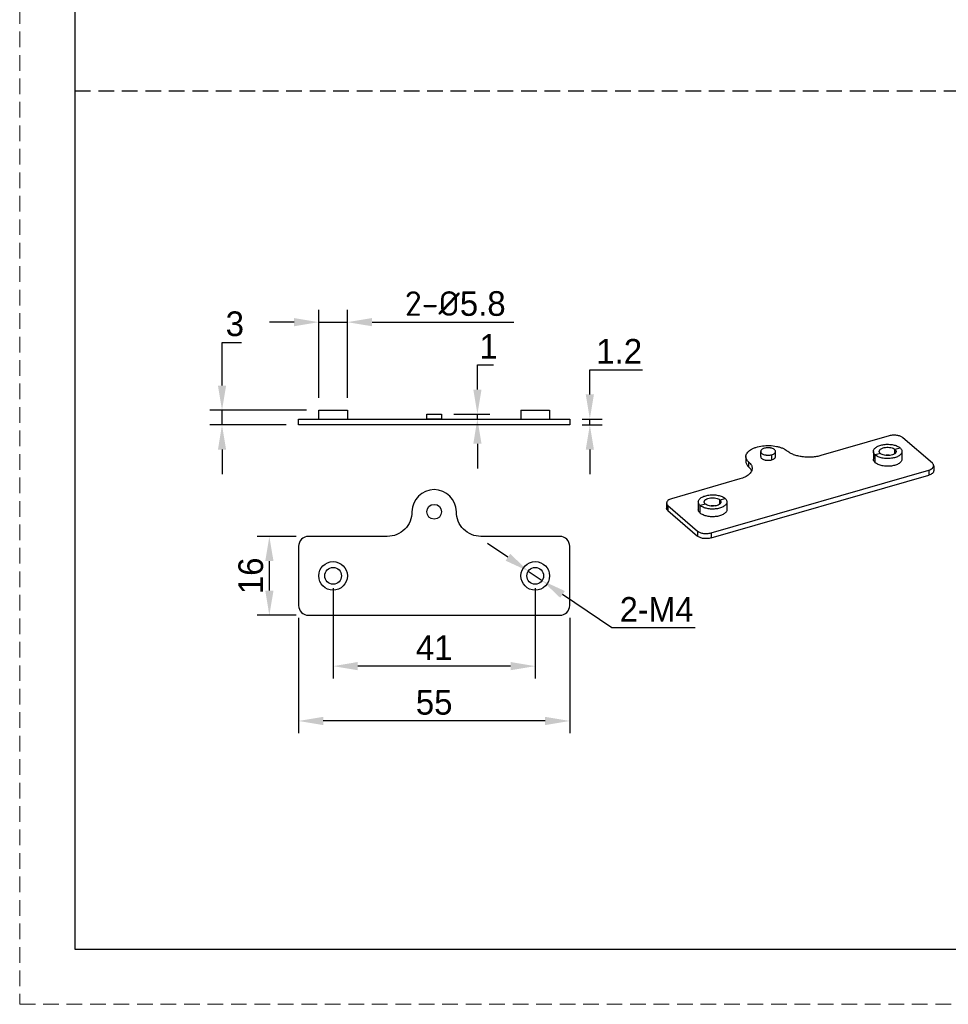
# Model space of a CAD drawing. Header units: millimetres. Extents: x -4223 to -3634, y -1019 to -603.
# Tile 1 of 26: x -4223 to -4035, y -1019 to -819. Entities that reach past the tile are written whole.
import ezdxf

# ---------------------------------------------------------------- set-up
doc = ezdxf.new("R2010")
doc.units = ezdxf.units.MM
doc.linetypes.add('HIDDEN2', pattern=[4.7625, 3.175, -1.5875])
doc.layers.add('02___PRT_ALL_AXES', color=7, linetype='Continuous')
doc.layers.add('标注线', color=3, linetype='Continuous', lineweight=13)
doc.layers.add('虚线', color=9, linetype='HIDDEN2', lineweight=13)
doc.dimstyles.new('标注2：1  实际1：1', dxfattribs={"dimtxt": 5, "dimasz": 5, "dimexe": 2.5, "dimexo": 2.5, "dimgap": 1.25, "dimtad": 1, "dimtoh": 1, "dimdsep": 46, "dimtxsty": 'Standard', "dimcen": 5, "dimadec": 0, "dimazin": 0, "dimtfac": 1, "dimtmove": 0, "dimatfit": 3, "dimfxl": 0, "dimarcsym": 0})

# ---------------------------------------------------------------- blocks, each defined once
blk = doc.blocks.new('*D13')
at = {"layer": 'Defpoints', "color": 0, "transparency": 16777216}
for p in [(-4166.81, -938.25), (-4111.81, -938.25), (-4166.81, -961.69)]:
    blk.add_point(p, dxfattribs=at)
at = {"layer": '标注线', "color": 0, "lineweight": -2, "transparency": 16777216}
for p, q in [((-4166.81, -940.75), (-4166.81, -964.19)), ((-4111.81, -940.75), (-4111.81, -964.19)), ((-4116.81, -961.69), (-4161.81, -961.69))]:
    blk.add_line(p, q, dxfattribs=at)
at = {"layer": '标注线', "color": 0, "transparency": 16777216}
for points in [[(-4161.81, -960.86), (-4161.81, -962.53), (-4166.81, -961.69)], [(-4116.81, -960.86), (-4116.81, -962.53), (-4111.81, -961.69)]]:
    blk.add_solid(points, dxfattribs=at)
at = {"layer": '标注线', "color": 0, "transparency": 16777216, "insert": (-4139.31, -957.94), "char_height": 5, "attachment_point": 5}
blk.add_mtext('55', dxfattribs=at)
blk = doc.blocks.new('*D14')
at = {"layer": 'Defpoints', "color": 0, "transparency": 16777216}
for p in [(-4172.74, -924.25), (-4164.81, -924.25), (-4164.81, -940.25)]:
    blk.add_point(p, dxfattribs=at)
at = {"layer": '标注线', "color": 0, "lineweight": -2, "transparency": 16777216}
for p, q in [((-4167.31, -924.25), (-4175.24, -924.25)), ((-4172.74, -935.25), (-4172.74, -929.25)), ((-4167.31, -940.25), (-4175.24, -940.25))]:
    blk.add_line(p, q, dxfattribs=at)
at = {"layer": '标注线', "color": 0, "transparency": 16777216}
for points in [[(-4173.57, -929.25), (-4171.9, -929.25), (-4172.74, -924.25)], [(-4173.57, -935.25), (-4171.9, -935.25), (-4172.74, -940.25)]]:
    blk.add_solid(points, dxfattribs=at)
at = {"layer": '标注线', "color": 0, "transparency": 16777216, "insert": (-4176.49, -932.25), "char_height": 5, "attachment_point": 5, "rotation": 90}
blk.add_mtext('16', dxfattribs=at)
blk = doc.blocks.new('*D15')
at = {"layer": 'Defpoints', "color": 0, "transparency": 16777216}
for p in [(-4159.81, -932.25), (-4118.81, -932.25), (-4159.81, -950.57)]:
    blk.add_point(p, dxfattribs=at)
at = {"layer": '标注线', "color": 0, "lineweight": -2, "transparency": 16777216}
for p, q in [((-4159.81, -934.75), (-4159.81, -953.07)), ((-4118.81, -934.75), (-4118.81, -953.07)), ((-4123.81, -950.57), (-4154.81, -950.57))]:
    blk.add_line(p, q, dxfattribs=at)
at = {"layer": '标注线', "color": 0, "transparency": 16777216}
for points in [[(-4154.81, -949.73), (-4154.81, -951.4), (-4159.81, -950.57)], [(-4123.81, -949.73), (-4123.81, -951.4), (-4118.81, -950.57)]]:
    blk.add_solid(points, dxfattribs=at)
at = {"layer": '标注线', "color": 0, "transparency": 16777216, "insert": (-4139.31, -946.82), "char_height": 5, "attachment_point": 5}
blk.add_mtext('41', dxfattribs=at)
blk = doc.blocks.new('*D16')
at = {"layer": 'Defpoints', "color": 0, "transparency": 16777216}
for p in [(-4182.34, -898.64), (-4162.71, -898.64), (-4166.81, -901.64)]:
    blk.add_point(p, dxfattribs=at)
at = {"layer": '标注线', "color": 0, "lineweight": -2, "transparency": 16777216}
for p, q in [((-4182.34, -893.64), (-4182.34, -884.89)), ((-4182.34, -884.89), (-4178.4, -884.89)), ((-4165.21, -898.64), (-4184.84, -898.64)), ((-4182.34, -901.64), (-4182.34, -898.64)), ((-4169.31, -901.64), (-4184.84, -901.64)), ((-4182.34, -906.64), (-4182.34, -911.64))]:
    blk.add_line(p, q, dxfattribs=at)
at = {"layer": '标注线', "color": 0, "transparency": 16777216}
for points in [[(-4183.17, -893.64), (-4181.51, -893.64), (-4182.34, -898.64)], [(-4183.17, -906.64), (-4181.51, -906.64), (-4182.34, -901.64)]]:
    blk.add_solid(points, dxfattribs=at)
at = {"layer": '标注线', "color": 0, "transparency": 16777216, "insert": (-4179.74, -881.14), "char_height": 5, "attachment_point": 5}
blk.add_mtext('3', dxfattribs=at)
blk = doc.blocks.new('*D17')
at = {"layer": 'Defpoints', "color": 0, "transparency": 16777216}
for p in [(-4111.81, -900.44), (-4107.73, -900.44), (-4111.81, -901.64)]:
    blk.add_point(p, dxfattribs=at)
at = {"layer": '标注线', "color": 0, "lineweight": -2, "transparency": 16777216}
for p, q in [((-4107.73, -895.44), (-4107.73, -890.44)), ((-4107.73, -890.44), (-4097.06, -890.44)), ((-4109.31, -900.44), (-4105.23, -900.44)), ((-4107.73, -901.64), (-4107.73, -900.44)), ((-4109.31, -901.64), (-4105.23, -901.64)), ((-4107.73, -906.64), (-4107.73, -911.64))]:
    blk.add_line(p, q, dxfattribs=at)
at = {"layer": '标注线', "color": 0, "transparency": 16777216}
for points in [[(-4108.56, -895.44), (-4106.9, -895.44), (-4107.73, -900.44)], [(-4108.56, -906.64), (-4106.9, -906.64), (-4107.73, -901.64)]]:
    blk.add_solid(points, dxfattribs=at)
at = {"layer": '标注线', "color": 0, "transparency": 16777216, "insert": (-4101.77, -886.69), "char_height": 5, "attachment_point": 5}
blk.add_mtext('1.2', dxfattribs=at)
blk = doc.blocks.new('*D18')
at = {"layer": 'Defpoints', "color": 0, "transparency": 16777216}
for p in [(-4120.21, -931.29), (-4117.4, -933.21)]:
    blk.add_point(p, dxfattribs=at)
at = {"layer": '标注线', "color": 0, "lineweight": -2, "transparency": 16777216}
for p, q in [((-4124.35, -928.48), (-4128.48, -925.67)), ((-4120.21, -931.29), (-4117.4, -933.21)), ((-4103.3, -942.81), (-4113.27, -936.02)), ((-4086.34, -942.81), (-4103.3, -942.81))]:
    blk.add_line(p, q, dxfattribs=at)
at = {"layer": '标注线', "color": 0, "transparency": 16777216}
for points in [[(-4123.88, -927.79), (-4124.82, -929.17), (-4120.21, -931.29)], [(-4112.8, -935.33), (-4113.74, -936.71), (-4117.4, -933.21)]]:
    blk.add_solid(points, dxfattribs=at)
at = {"layer": '标注线', "color": 0, "transparency": 16777216, "insert": (-4094.19, -939.06), "char_height": 5, "attachment_point": 5}
blk.add_mtext('{\\fMS PGothic|b0|i0|c134|p34;2-M4}', dxfattribs=at)
blk = doc.blocks.new('*D19')
at = {"layer": 'Defpoints', "color": 0, "transparency": 16777216}
for p in [(-4156.91, -880.78), (-4162.71, -898.64), (-4156.91, -898.64)]:
    blk.add_point(p, dxfattribs=at)
at = {"layer": '标注线', "color": 0, "lineweight": -2, "transparency": 16777216}
for p, q in [((-4162.71, -896.14), (-4162.71, -878.28)), ((-4156.91, -896.14), (-4156.91, -878.28)), ((-4167.71, -880.78), (-4172.71, -880.78)), ((-4162.71, -880.78), (-4156.91, -880.78)), ((-4151.91, -880.78), (-4123.16, -880.78))]:
    blk.add_line(p, q, dxfattribs=at)
at = {"layer": '标注线', "color": 0, "transparency": 16777216}
for points in [[(-4167.71, -879.95), (-4167.71, -881.61), (-4162.71, -880.78)], [(-4151.91, -879.95), (-4151.91, -881.61), (-4156.91, -880.78)]]:
    blk.add_solid(points, dxfattribs=at)
at = {"layer": '标注线', "color": 0, "transparency": 16777216, "insert": (-4135.03, -877.03), "char_height": 5, "attachment_point": 5}
blk.add_mtext('{\\fISOCPEUR|b0|i0|c0|p34;2-%%C}5.8', dxfattribs=at)
blk = doc.blocks.new('*D25')
at = {"layer": 'Defpoints', "color": 0, "transparency": 16777216}
for p in [(-4137.81, -899.45), (-4137.81, -900.44), (-4130.54, -899.45)]:
    blk.add_point(p, dxfattribs=at)
at = {"layer": '标注线', "color": 0, "lineweight": -2, "transparency": 16777216}
for p, q in [((-4130.54, -894.45), (-4130.54, -889.45)), ((-4130.54, -889.45), (-4127.26, -889.45)), ((-4135.31, -899.45), (-4128.04, -899.45)), ((-4135.31, -900.44), (-4128.04, -900.44)), ((-4130.54, -900.44), (-4130.54, -899.45)), ((-4130.54, -905.44), (-4130.54, -910.44))]:
    blk.add_line(p, q, dxfattribs=at)
at = {"layer": '标注线', "color": 0, "transparency": 16777216}
for points in [[(-4131.37, -894.45), (-4129.7, -894.45), (-4130.54, -899.45)], [(-4131.37, -905.44), (-4129.7, -905.44), (-4130.54, -900.44)]]:
    blk.add_solid(points, dxfattribs=at)
at = {"layer": '标注线', "color": 0, "transparency": 16777216, "insert": (-4128.27, -885.7), "char_height": 5, "attachment_point": 5}
blk.add_mtext('1', dxfattribs=at)

msp = doc.modelspace()

# ---------------------------------------------------------------- linework, layer by layer
at = {"color": 2, "linetype": 'HIDDEN2'}
msp.add_line((-4212.162, -833.85), (-4013.509, -833.85), dxfattribs=at)
at = {"color": 1, "linetype": 'Continuous'}
for p, q in [((-4121.709, -898.642), (-4115.909, -898.642)), ((-4121.709, -898.642), (-4121.709, -900.442)), ((-4115.909, -898.642), (-4115.909, -900.442)), ((-4162.709, -900.442), (-4156.909, -900.442)), ((-4046.989, -903.849), (-4060.845, -907.849)), ((-4038.257, -909.411), (-4044.257, -904.215)), ((-4045.847, -906.579), (-4044.808, -906.279)), ((-4045.847, -907.397), (-4045.847, -906.579)), ((-4076.073, -908.059), (-4076.073, -909.098)), ((-4050.219, -907.004), (-4050.219, -908.563)), ((-4048.791, -907.429), (-4049.831, -907.729)), ((-4049.831, -909.288), (-4049.831, -907.729)), ((-4044.419, -907.004), (-4044.419, -908.563)), ((-4083.156, -923.527), (-4038.989, -910.777)), ((-4075.47, -910.223), (-4075.47, -909.184)), ((-4038.989, -910.777), (-4038.989, -911.817)), ((-4037.989, -909.911), (-4037.989, -910.951)), ((-4077.3, -912.599), (-4091.156, -916.599)), ((-4083.156, -924.567), (-4038.989, -911.817)), ((-4081.354, -916.829), (-4080.315, -916.529)), ((-4081.354, -917.647), (-4081.354, -916.829)), ((-4092.156, -917.465), (-4092.156, -918.504)), ((-4091.888, -917.965), (-4085.888, -923.161)), ((-4091.888, -917.965), (-4091.888, -919.004)), ((-4085.726, -917.254), (-4085.726, -918.813)), ((-4084.298, -917.679), (-4085.338, -917.979)), ((-4085.338, -919.538), (-4085.338, -917.979)), ((-4079.926, -917.254), (-4079.926, -918.813)), ((-4091.888, -919.004), (-4085.888, -924.201)), ((-4085.888, -923.161), (-4085.888, -924.201)), ((-4083.156, -923.527), (-4083.156, -924.567))]:
    msp.add_line(p, q, dxfattribs=at)
at = {"color": 0}
msp.add_lwpolyline([(-3645.699, -1007.96), (-3645.699, -613.96), (-4212.162, -613.96), (-4212.162, -1007.96)], close=True, dxfattribs=at)
at = {"color": 1, "linetype": 'Continuous'}
msp.add_lwpolyline([(-4156.909, -898.642), (-4156.909, -900.442), (-4111.809, -900.442), (-4111.809, -901.642), (-4166.809, -901.642), (-4166.809, -900.442), (-4162.709, -900.442), (-4162.709, -898.642), (-4156.909, -898.642)], dxfattribs=at)
msp.add_lwpolyline([(-4137.809, -900.442), (-4140.809, -900.442), (-4140.809, -899.447), (-4137.809, -899.447)], close=True, dxfattribs=at)
msp.add_lwpolyline([(-4113.809, -940.251, 0.4142136), (-4111.809, -938.251), (-4111.809, -926.251, 0.4142136), (-4113.809, -924.251), (-4129.809, -924.251, -0.4142136), (-4134.809, -919.251, 1), (-4143.809, -919.251, -0.4142136), (-4148.809, -924.251), (-4164.809, -924.251, 0.4142136), (-4166.809, -926.251), (-4166.809, -938.251, 0.4142136), (-4164.809, -940.251)], format="xyb", close=True, dxfattribs=at)
for centre, radius in [((-4139.309, -919.251), 1.5), ((-4159.809, -932.251), 2.9), ((-4159.809, -932.251), 1.7), ((-4118.809, -932.251), 2.9), ((-4118.809, -932.251), 1.7)]:
    msp.add_circle(centre, radius, dxfattribs=at)
for points, knots in [([(-4044.257, -904.215), (-4044.327, -904.155), (-4044.492, -904.042), (-4044.892, -903.859), (-4045.488, -903.722), (-4046.241, -903.699), (-4046.749, -903.78), (-4046.989, -903.849)], [0, 0, 0, 0, 0.0978509, 0.2090464, 0.4624978, 0.736417, 1, 1, 1, 1]), ([(-4076.073, -908.059), (-4076.073, -907.935), (-4076.028, -907.677), (-4075.839, -907.312), (-4075.537, -906.974), (-4075.133, -906.667), (-4074.637, -906.398), (-4073.843, -906.087), (-4072.711, -905.843), (-4071.285, -905.775), (-4070.095, -905.908), (-4069.208, -906.133), (-4068.617, -906.349), (-4068.104, -906.61), (-4067.806, -906.822), (-4067.676, -906.934)], [0, 0, 0, 0, 0.0388048, 0.0804935, 0.127159, 0.1798553, 0.2388014, 0.3035631, 0.4466347, 0.5992705, 0.7494729, 0.8200414, 0.8858785, 0.9460822, 1, 1, 1, 1]), ([(-4050.219, -907.004), (-4050.219, -906.925), (-4050.191, -906.758), (-4050.069, -906.523), (-4049.874, -906.305), (-4049.507, -906.027), (-4048.899, -905.76), (-4048.054, -905.576), (-4047.134, -905.533), (-4046.233, -905.634), (-4045.544, -905.837), (-4045.084, -906.071), (-4044.891, -906.207), (-4044.808, -906.279)], [0, 0, 0, 0, 0.0388124, 0.0805231, 0.1271981, 0.1799247, 0.303435, 0.4465651, 0.5992724, 0.7495341, 0.8858458, 0.9460994, 1, 1, 1, 1]), ([(-4049.019, -907.004), (-4049.019, -906.958), (-4049.003, -906.86), (-4048.931, -906.722), (-4048.817, -906.595), (-4048.602, -906.431), (-4048.246, -906.275), (-4047.75, -906.167), (-4047.211, -906.142), (-4046.682, -906.201), (-4046.217, -906.338), (-4045.951, -906.49), (-4045.847, -906.579)], [0, 0, 0, 0, 0.038831, 0.0805391, 0.1272454, 0.1799664, 0.3035265, 0.4467074, 0.5994617, 0.7497436, 0.8861453, 1, 1, 1, 1]), ([(-4045.847, -906.579), (-4045.78, -906.637), (-4045.693, -906.736), (-4045.629, -906.89), (-4045.619, -906.967), (-4045.619, -907.004)], [0, 0, 0, 0, 0.5365619, 0.7740173, 1, 1, 1, 1]), ([(-4044.808, -906.279), (-4044.748, -906.331), (-4044.64, -906.439), (-4044.514, -906.62), (-4044.437, -906.81), (-4044.419, -906.941), (-4044.419, -907.004)], [0, 0, 0, 0, 0.2813062, 0.5379147, 0.7746357, 1, 1, 1, 1]), ([(-4075.47, -909.184), (-4075.563, -909.103), (-4075.731, -908.936), (-4075.925, -908.655), (-4076.045, -908.361), (-4076.073, -908.158), (-4076.073, -908.059)], [0, 0, 0, 0, 0.2816653, 0.538248, 0.7747083, 1, 1, 1, 1]), ([(-4060.845, -907.849), (-4061.138, -907.934), (-4061.751, -908.07), (-4062.698, -908.179), (-4063.67, -908.195), (-4064.629, -908.117), (-4065.541, -907.948), (-4066.37, -907.695), (-4067.087, -907.366), (-4067.5, -907.086), (-4067.676, -906.934)], [0, 0, 0, 0, 0.1285726, 0.2636478, 0.4012722, 0.5376078, 0.6687533, 0.791195, 0.9022197, 1, 1, 1, 1]), ([(-4049.831, -907.729), (-4049.891, -907.677), (-4049.999, -907.57), (-4050.124, -907.389), (-4050.202, -907.199), (-4050.219, -907.068), (-4050.219, -907.004)], [0, 0, 0, 0, 0.2813062, 0.5379147, 0.7746357, 1, 1, 1, 1]), ([(-4049.831, -909.288), (-4049.891, -909.236), (-4049.999, -909.128), (-4050.124, -908.947), (-4050.202, -908.758), (-4050.219, -908.627), (-4050.219, -908.563)], [0, 0, 0, 0, 0.2813062, 0.5379147, 0.7746357, 1, 1, 1, 1]), ([(-4044.419, -907.004), (-4044.419, -907.084), (-4044.447, -907.251), (-4044.57, -907.485), (-4044.764, -907.704), (-4045.131, -907.982), (-4045.739, -908.249), (-4046.585, -908.433), (-4047.505, -908.476), (-4048.405, -908.375), (-4049.094, -908.172), (-4049.554, -907.938), (-4049.747, -907.802), (-4049.831, -907.729)], [0, 0, 0, 0, 0.0388124, 0.0805231, 0.1271981, 0.1799247, 0.303435, 0.4465651, 0.5992724, 0.7495341, 0.8858458, 0.9460994, 1, 1, 1, 1]), ([(-4044.419, -908.563), (-4044.419, -908.643), (-4044.447, -908.81), (-4044.57, -909.044), (-4044.764, -909.263), (-4045.131, -909.541), (-4045.739, -909.808), (-4046.585, -909.992), (-4047.505, -910.035), (-4048.405, -909.934), (-4049.094, -909.731), (-4049.554, -909.497), (-4049.747, -909.361), (-4049.831, -909.288)], [0, 0, 0, 0, 0.0388124, 0.0805231, 0.1271981, 0.1799247, 0.303435, 0.4465651, 0.5992724, 0.7495341, 0.8858458, 0.9460994, 1, 1, 1, 1]), ([(-4048.791, -907.429), (-4048.858, -907.371), (-4048.946, -907.273), (-4049.009, -907.119), (-4049.019, -907.042), (-4049.019, -907.004)], [0, 0, 0, 0, 0.5365619, 0.7740173, 1, 1, 1, 1]), ([(-4045.619, -907.004), (-4045.619, -907.051), (-4045.636, -907.149), (-4045.707, -907.286), (-4045.821, -907.414), (-4046.036, -907.578), (-4046.393, -907.734), (-4046.889, -907.842), (-4047.428, -907.867), (-4047.956, -907.808), (-4048.421, -907.671), (-4048.688, -907.519), (-4048.791, -907.429)], [0, 0, 0, 0, 0.038831, 0.0805391, 0.1272454, 0.1799664, 0.3035265, 0.4467074, 0.5994617, 0.7497436, 0.8861453, 1, 1, 1, 1]), ([(-4047.933, -907.771), (-4047.732, -907.732), (-4047.32, -907.695), (-4046.908, -907.731), (-4046.707, -907.77)], [0, 0, 0, 0, 0.4999928, 1, 1, 1, 1]), ([(-4074.8, -910.434), (-4074.8, -910.544), (-4074.83, -910.77), (-4074.963, -911.096), (-4075.18, -911.408), (-4075.473, -911.701), (-4075.84, -911.972), (-4076.439, -912.31), (-4076.945, -912.497), (-4077.3, -912.599)], [0, 0, 0, 0, 0.0934962, 0.1915622, 0.297912, 0.4149283, 0.5438337, 0.6848914, 1, 1, 1, 1]), ([(-4076.073, -909.098), (-4076.073, -909.197), (-4076.045, -909.4), (-4075.925, -909.694), (-4075.731, -909.975), (-4075.563, -910.143), (-4075.47, -910.223)], [0, 0, 0, 0, 0.2252917, 0.461752, 0.7183347, 1, 1, 1, 1]), ([(-4075.47, -909.184), (-4075.366, -909.274), (-4075.18, -909.46), (-4074.963, -909.772), (-4074.83, -910.099), (-4074.8, -910.324), (-4074.8, -910.434)], [0, 0, 0, 0, 0.2817717, 0.5383151, 0.7747106, 1, 1, 1, 1]), ([(-4074.91, -910.951), (-4074.938, -910.886), (-4075.079, -910.611), (-4075.291, -910.378), (-4075.47, -910.223)], [0, 0, 0, 0, 0.2308063, 1, 1, 1, 1]), ([(-4038.989, -910.777), (-4038.847, -910.736), (-4038.588, -910.64), (-4038.264, -910.44), (-4038.075, -910.227), (-4038.001, -910.046), (-4037.989, -909.955), (-4037.989, -909.911)], [0, 0, 0, 0, 0.3154864, 0.5854501, 0.8081588, 0.9063867, 1, 1, 1, 1]), ([(-4037.989, -909.911), (-4037.989, -909.868), (-4038.001, -909.777), (-4038.075, -909.596), (-4038.178, -909.48), (-4038.257, -909.411)], [0, 0, 0, 0, 0.2258077, 0.4628952, 1, 1, 1, 1]), ([(-4037.989, -910.951), (-4037.989, -910.994), (-4038.001, -911.085), (-4038.075, -911.266), (-4038.264, -911.479), (-4038.588, -911.68), (-4038.847, -911.776), (-4038.989, -911.817)], [0, 0, 0, 0, 0.0936133, 0.1918412, 0.4145499, 0.6845136, 1, 1, 1, 1]), ([(-4091.156, -916.599), (-4091.298, -916.64), (-4091.557, -916.736), (-4091.882, -916.937), (-4092.07, -917.15), (-4092.144, -917.331), (-4092.156, -917.421), (-4092.156, -917.465)], [0, 0, 0, 0, 0.3154864, 0.5854501, 0.8081588, 0.9063867, 1, 1, 1, 1]), ([(-4085.726, -917.254), (-4085.726, -917.175), (-4085.698, -917.008), (-4085.576, -916.773), (-4085.381, -916.555), (-4085.014, -916.277), (-4084.407, -916.01), (-4083.561, -915.826), (-4082.641, -915.783), (-4081.74, -915.884), (-4081.051, -916.087), (-4080.591, -916.321), (-4080.398, -916.457), (-4080.315, -916.529)], [0, 0, 0, 0, 0.0388124, 0.0805231, 0.1271981, 0.1799247, 0.303435, 0.4465651, 0.5992724, 0.7495341, 0.8858458, 0.9460994, 1, 1, 1, 1]), ([(-4084.526, -917.254), (-4084.526, -917.208), (-4084.51, -917.11), (-4084.438, -916.972), (-4084.324, -916.845), (-4084.109, -916.681), (-4083.753, -916.525), (-4083.257, -916.417), (-4082.718, -916.392), (-4082.189, -916.451), (-4081.724, -916.588), (-4081.458, -916.74), (-4081.354, -916.829)], [0, 0, 0, 0, 0.038831, 0.0805391, 0.1272454, 0.1799664, 0.3035265, 0.4467074, 0.5994617, 0.7497436, 0.8861453, 1, 1, 1, 1]), ([(-4081.354, -916.829), (-4081.287, -916.887), (-4081.2, -916.986), (-4081.136, -917.14), (-4081.126, -917.217), (-4081.126, -917.254)], [0, 0, 0, 0, 0.5365619, 0.7740173, 1, 1, 1, 1]), ([(-4080.315, -916.529), (-4080.255, -916.581), (-4080.147, -916.689), (-4080.021, -916.87), (-4079.944, -917.06), (-4079.926, -917.191), (-4079.926, -917.254)], [0, 0, 0, 0, 0.2813062, 0.5379147, 0.7746357, 1, 1, 1, 1]), ([(-4092.156, -917.465), (-4092.156, -917.509), (-4092.144, -917.599), (-4092.07, -917.781), (-4091.967, -917.897), (-4091.888, -917.965)], [0, 0, 0, 0, 0.2258077, 0.4628952, 1, 1, 1, 1]), ([(-4091.888, -919.004), (-4091.967, -918.936), (-4092.07, -918.82), (-4092.144, -918.639), (-4092.156, -918.548), (-4092.156, -918.504)], [0, 0, 0, 0, 0.5371048, 0.7741923, 1, 1, 1, 1]), ([(-4085.338, -917.979), (-4085.398, -917.927), (-4085.506, -917.82), (-4085.631, -917.639), (-4085.709, -917.449), (-4085.726, -917.318), (-4085.726, -917.254)], [0, 0, 0, 0, 0.2813062, 0.5379147, 0.7746357, 1, 1, 1, 1]), ([(-4085.338, -919.538), (-4085.398, -919.486), (-4085.506, -919.378), (-4085.631, -919.197), (-4085.709, -919.008), (-4085.726, -918.877), (-4085.726, -918.813)], [0, 0, 0, 0, 0.2813062, 0.5379147, 0.7746357, 1, 1, 1, 1]), ([(-4079.926, -917.254), (-4079.926, -917.334), (-4079.954, -917.501), (-4080.077, -917.735), (-4080.271, -917.954), (-4080.638, -918.232), (-4081.246, -918.499), (-4082.092, -918.683), (-4083.012, -918.726), (-4083.912, -918.625), (-4084.601, -918.422), (-4085.061, -918.188), (-4085.254, -918.052), (-4085.338, -917.979)], [0, 0, 0, 0, 0.0388124, 0.0805231, 0.1271981, 0.1799247, 0.303435, 0.4465651, 0.5992724, 0.7495341, 0.8858458, 0.9460994, 1, 1, 1, 1]), ([(-4079.926, -918.813), (-4079.926, -918.893), (-4079.954, -919.06), (-4080.077, -919.294), (-4080.271, -919.513), (-4080.638, -919.791), (-4081.246, -920.058), (-4082.092, -920.242), (-4083.012, -920.285), (-4083.912, -920.184), (-4084.601, -919.981), (-4085.061, -919.747), (-4085.254, -919.611), (-4085.338, -919.538)], [0, 0, 0, 0, 0.0388124, 0.0805231, 0.1271981, 0.1799247, 0.303435, 0.4465651, 0.5992724, 0.7495341, 0.8858458, 0.9460994, 1, 1, 1, 1]), ([(-4084.298, -917.679), (-4084.365, -917.621), (-4084.453, -917.523), (-4084.516, -917.369), (-4084.526, -917.292), (-4084.526, -917.254)], [0, 0, 0, 0, 0.5365619, 0.7740173, 1, 1, 1, 1]), ([(-4081.126, -917.254), (-4081.126, -917.301), (-4081.143, -917.399), (-4081.214, -917.536), (-4081.328, -917.664), (-4081.543, -917.828), (-4081.9, -917.984), (-4082.396, -918.092), (-4082.935, -918.117), (-4083.463, -918.058), (-4083.928, -917.921), (-4084.195, -917.769), (-4084.298, -917.679)], [0, 0, 0, 0, 0.038831, 0.0805391, 0.1272454, 0.1799664, 0.3035265, 0.4467074, 0.5994617, 0.7497436, 0.8861453, 1, 1, 1, 1]), ([(-4083.44, -918.021), (-4083.239, -917.982), (-4082.827, -917.945), (-4082.415, -917.981), (-4082.214, -918.02)], [0, 0, 0, 0, 0.4999928, 1, 1, 1, 1]), ([(-4085.888, -923.161), (-4085.818, -923.222), (-4085.653, -923.334), (-4085.253, -923.517), (-4084.657, -923.654), (-4083.904, -923.678), (-4083.396, -923.597), (-4083.156, -923.527)], [0, 0, 0, 0, 0.0978509, 0.2090464, 0.4624978, 0.736417, 1, 1, 1, 1]), ([(-4083.156, -924.567), (-4083.396, -924.636), (-4083.904, -924.717), (-4084.657, -924.693), (-4085.253, -924.556), (-4085.653, -924.373), (-4085.818, -924.261), (-4085.888, -924.201)], [0, 0, 0, 0, 0.263583, 0.5375022, 0.7909536, 0.9021491, 1, 1, 1, 1])]:
    msp.add_open_spline(points, degree=3, knots=knots, dxfattribs=at)
at = {"layer": '02___PRT_ALL_AXES', "color": 1, "linetype": 'Continuous'}
for p, q in [((-4073.073, -908.059), (-4073.073, -907.02)), ((-4070.823, -908.709), (-4070.823, -907.669)), ((-4070.073, -908.059), (-4070.073, -907.02))]:
    msp.add_line(p, q, dxfattribs=at)
for points, knots in [([(-4072.323, -906.37), (-4072.429, -906.401), (-4072.623, -906.473), (-4072.867, -906.624), (-4073.008, -906.783), (-4073.063, -906.919), (-4073.073, -906.987), (-4073.073, -907.02)], [0, 0, 0, 0, 0.3151913, 0.5854914, 0.8081857, 0.9063498, 1, 1, 1, 1]), ([(-4070.073, -907.02), (-4070.073, -906.987), (-4070.082, -906.919), (-4070.137, -906.783), (-4070.279, -906.624), (-4070.522, -906.473), (-4070.773, -906.38), (-4071.001, -906.324), (-4071.25, -906.282), (-4071.573, -906.262), (-4071.955, -906.286), (-4072.204, -906.336), (-4072.323, -906.37)], [0, 0, 0, 0, 0.0383882, 0.0786603, 0.1699876, 0.2806369, 0.4100219, 0.4805077, 0.5537622, 0.7050009, 0.8564774, 1, 1, 1, 1]), ([(-4073.073, -907.02), (-4073.073, -907.053), (-4073.064, -907.121), (-4073.008, -907.257), (-4072.867, -907.416), (-4072.623, -907.567), (-4072.372, -907.66), (-4072.145, -907.715), (-4071.895, -907.758), (-4071.573, -907.778), (-4071.19, -907.754), (-4070.941, -907.704), (-4070.823, -907.669)], [0, 0, 0, 0, 0.0383882, 0.0786603, 0.1699876, 0.2806369, 0.4100219, 0.4805077, 0.5537622, 0.7050009, 0.8564774, 1, 1, 1, 1]), ([(-4073.073, -908.059), (-4073.073, -908.092), (-4073.064, -908.16), (-4073.008, -908.296), (-4072.867, -908.455), (-4072.623, -908.606), (-4072.372, -908.699), (-4072.145, -908.755), (-4071.895, -908.797), (-4071.573, -908.818), (-4071.19, -908.793), (-4070.941, -908.743), (-4070.823, -908.709)], [0, 0, 0, 0, 0.0383882, 0.0786603, 0.1699876, 0.2806369, 0.4100219, 0.4805077, 0.5537622, 0.7050009, 0.8564774, 1, 1, 1, 1]), ([(-4070.823, -907.669), (-4070.716, -907.639), (-4070.522, -907.567), (-4070.279, -907.416), (-4070.137, -907.257), (-4070.082, -907.121), (-4070.073, -907.053), (-4070.073, -907.02)], [0, 0, 0, 0, 0.3151913, 0.5854914, 0.8081857, 0.9063498, 1, 1, 1, 1]), ([(-4070.823, -908.709), (-4070.716, -908.678), (-4070.522, -908.606), (-4070.279, -908.455), (-4070.137, -908.296), (-4070.082, -908.16), (-4070.073, -908.092), (-4070.073, -908.059)], [0, 0, 0, 0, 0.3151913, 0.5854914, 0.8081857, 0.9063498, 1, 1, 1, 1])]:
    msp.add_open_spline(points, degree=3, knots=knots, dxfattribs=at)
at = {"layer": '虚线', "color": 0}
msp.add_lwpolyline([(-4223.379, -1019.177), (-3634.482, -1019.177), (-3634.482, -602.743), (-4223.379, -602.743)], close=True, dxfattribs=at)

# ---------------------------------------------------------------- dimensions: what is measured, and where the dimension line sits
at = {"layer": '标注线'}
dim = msp.add_linear_dim(base=(-4156.909, -880.779), p1=(-4162.709, -898.642), p2=(-4156.909, -898.642), text='{\\fISOCPEUR|b0|i0|c0|p34;2-%%C}<>', dimstyle='标注2：1  实际1：1', dxfattribs=at)
dim.commit()
dim.dimension.update_dxf_attribs({"geometry": '*D19', "text_midpoint": (-4135.034, -880.779), "dimtype": 128})
dim = msp.add_linear_dim(base=(-4182.341, -898.642), p1=(-4166.809, -901.642), p2=(-4162.709, -898.642), angle=90, dimstyle='标注2：1  实际1：1', dxfattribs=at)
dim.commit()
dim.dimension.update_dxf_attribs({"geometry": '*D16', "text_midpoint": (-4179.744, -884.892), "dimtype": 128})
for base, p1, p2, picture, middle in [((-4130.5363, -899.4467), (-4137.8091, -900.4424), (-4137.8091, -899.4467), '*D25', (-4128.2724, -885.6967)), ((-4107.728, -900.442), (-4111.809, -901.642), (-4111.809, -900.442), '*D17', (-4101.77, -886.692)), ((-4172.736, -924.251), (-4164.809, -940.251), (-4164.809, -924.251), '*D14', (-4176.486, -932.251))]:
    dim = msp.add_linear_dim(base=base, p1=p1, p2=p2, angle=90, dimstyle='标注2：1  实际1：1', dxfattribs=at)
    dim.commit()
    dim.dimension.update_dxf_attribs({"geometry": picture, "text_midpoint": middle})
dim = msp.add_diameter_dim_2p(p1=(-4120.215, -931.295), p2=(-4117.404, -933.208), text='{\\fMS PGothic|b0|i0|c134|p34;2-M4}', dimstyle='标注2：1  实际1：1', dxfattribs=at)
dim.commit()
dim.dimension.update_dxf_attribs({"geometry": '*D18', "text_midpoint": (-4094.191, -942.808), "dimtype": 131})
for base, p1, p2, picture, middle in [((-4159.809, -950.567), (-4118.809, -932.251), (-4159.809, -932.251), '*D15', (-4139.309, -950.567)), ((-4166.809, -961.692), (-4111.809, -938.251), (-4166.809, -938.251), '*D13', (-4139.309, -961.692))]:
    dim = msp.add_linear_dim(base=base, p1=p1, p2=p2, dimstyle='标注2：1  实际1：1', dxfattribs=at)
    dim.commit()
    dim.dimension.update_dxf_attribs({"geometry": picture, "text_midpoint": middle, "dimtype": 128})

doc.saveas('drawing.dxf')
